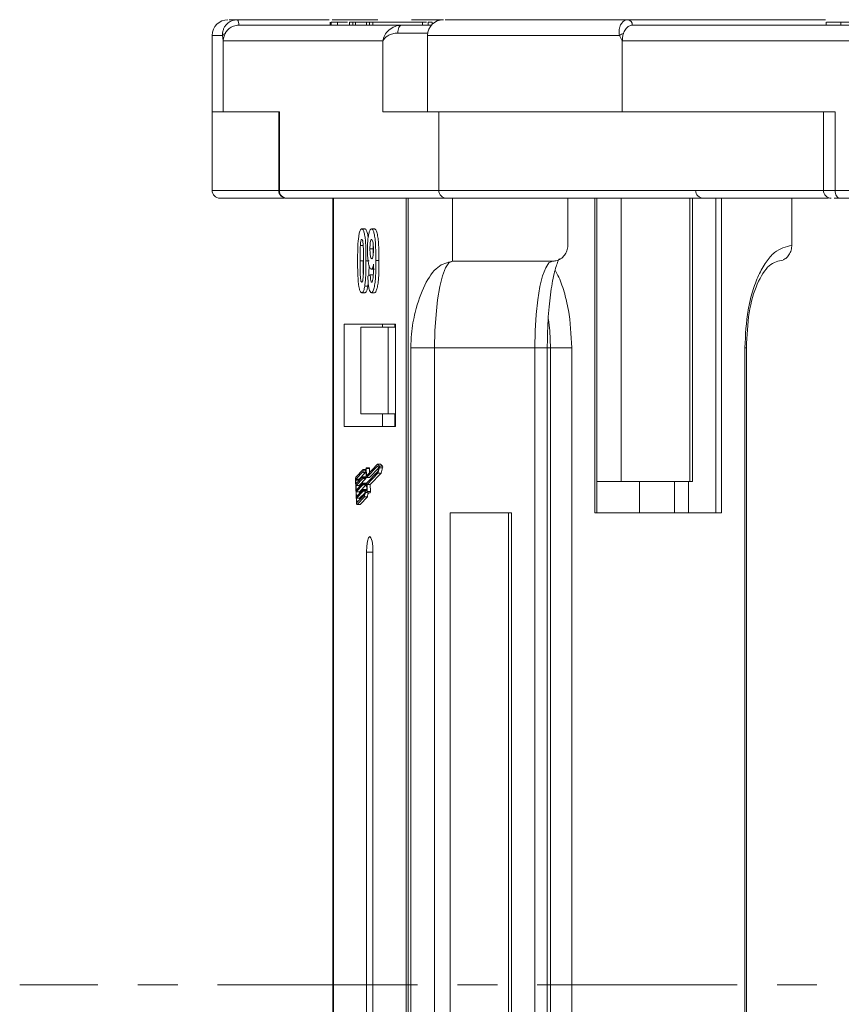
# Model space of a CAD drawing. Header units: millimetres. Extents: x 2205 to 3679, y 833 to 1866.
# Tile 6 of 86: x 2666 to 2718, y 1143 to 1206. Entities that reach past the tile are written whole.
import ezdxf

# ---------------------------------------------------------------- set-up
doc = ezdxf.new("R2010")
doc.units = ezdxf.units.MM
doc.linetypes.add('CENTERX2', pattern=[20.32, 12.7, -2.54, 2.54, -2.54])

msp = doc.modelspace()

# ---------------------------------------------------------------- linework, layer by layer
at = {"color": 7, "linetype": 'Continuous', "lineweight": 15}
for p, q in [((2679.384, 1205.533), (2679.387, 1205.533)), ((2679.387, 1205.533), (2685.215, 1205.533)), ((2685.275, 1205.383), (2685.275, 1205.183)), ((2685.337, 1205.183), (2685.337, 1205.383)), ((2685.401, 1205.533), (2688.301, 1205.533)), ((2685.744, 1205.183), (2685.744, 1205.383)), ((2686.512, 1205.383), (2686.512, 1205.183)), ((2686.512, 1205.383), (2686.709, 1205.383)), ((2686.709, 1205.383), (2686.709, 1205.183)), ((2686.709, 1205.383), (2686.879, 1205.383)), ((2686.879, 1205.383), (2686.879, 1205.183)), ((2686.879, 1205.383), (2687.574, 1205.383)), ((2687.574, 1205.383), (2687.574, 1205.183)), ((2687.574, 1205.383), (2687.784, 1205.383)), ((2687.784, 1205.383), (2687.784, 1205.183)), ((2687.784, 1205.383), (2687.981, 1205.383)), ((2687.981, 1205.183), (2687.981, 1205.383)), ((2687.981, 1205.383), (2691.148, 1205.383)), ((2690.442, 1205.533), (2692.451, 1205.533)), ((2691.148, 1205.383), (2691.148, 1205.183)), ((2691.4, 1205.383), (2691.148, 1205.383)), ((2691.506, 1205.183), (2691.506, 1205.383)), ((2691.506, 1205.383), (2691.765, 1205.383)), ((2691.765, 1205.383), (2691.765, 1205.241)), ((2704.204, 1205.533), (2716.75, 1205.533)), ((2716.813, 1205.383), (2716.813, 1205.183)), ((2717.733, 1205.183), (2717.733, 1205.383)), ((2689.823, 1205.183), (2679.457, 1205.183)), ((2691.483, 1204.683), (2689.573, 1204.683)), ((2743.812, 1205.183), (2704.474, 1205.183)), ((2704.476, 1205.183), (2704.475, 1205.183)), ((2677.77, 1204.533), (2677.77, 1199.683)), ((2678.431, 1204.533), (2677.77, 1204.533)), ((2678.478, 1204.183), (2678.431, 1204.533)), ((2678.478, 1199.683), (2678.478, 1204.183)), ((2678.478, 1204.183), (2688.615, 1204.183)), ((2688.615, 1204.183), (2688.615, 1199.683)), ((2691.471, 1204.533), (2691.471, 1199.683)), ((2703.663, 1204.533), (2691.471, 1204.533)), ((2703.844, 1204.183), (2703.663, 1204.533)), ((2703.844, 1199.683), (2703.844, 1204.183)), ((2703.844, 1204.183), (2742.314, 1204.183)), ((2677.77, 1199.683), (2677.77, 1194.683)), ((2678.478, 1199.683), (2677.77, 1199.683)), ((2682.042, 1199.683), (2678.478, 1199.683)), ((2682, 1199.683), (2682, 1194.683)), ((2682.042, 1194.683), (2682.042, 1199.683)), ((2688.615, 1199.683), (2692.179, 1199.683)), ((2703.844, 1199.683), (2692.179, 1199.683)), ((2692.179, 1199.683), (2692.179, 1194.683)), ((2717.369, 1199.683), (2703.844, 1199.683)), ((2716.63, 1199.683), (2716.63, 1194.683)), ((2717.369, 1194.683), (2717.369, 1199.683)), ((2682, 1194.683), (2677.77, 1194.683)), ((2682.042, 1194.683), (2682, 1194.683)), ((2692.179, 1194.683), (2682.042, 1194.683)), ((2716.63, 1194.683), (2692.179, 1194.683)), ((2717.369, 1194.683), (2716.63, 1194.683)), ((2755.839, 1194.683), (2717.369, 1194.683)), ((2682.532, 1194.183), (2692.669, 1194.183)), ((2685.438, 1194.183), (2685.438, 1144.183)), ((2685.481, 1144.183), (2685.481, 1194.183)), ((2690.097, 1194.183), (2690.097, 1144.183)), ((2690.227, 1144.183), (2690.227, 1194.183)), ((2692.669, 1194.183), (2693.04, 1194.183)), ((2693.04, 1190.183), (2693.04, 1194.183)), ((2700.382, 1191.183), (2700.382, 1194.183)), ((2702.105, 1194.183), (2702.105, 1174.183)), ((2702.217, 1174.183), (2702.217, 1194.183)), ((2703.774, 1176.183), (2703.774, 1194.183)), ((2708.132, 1194.183), (2708.132, 1176.183)), ((2708.299, 1176.183), (2708.299, 1194.183)), ((2709.794, 1174.183), (2709.794, 1194.183)), ((2710.156, 1174.183), (2710.156, 1194.183)), ((2714.616, 1191.183), (2714.616, 1194.183)), ((2717.684, 1194.183), (2756.154, 1194.183)), ((2687.284, 1192.234), (2687.48, 1192.234)), ((2687.903, 1192.234), (2688.099, 1192.234)), ((2687.191, 1191.175), (2687.387, 1191.175)), ((2687.803, 1190.969), (2687.999, 1190.969)), ((2688.376, 1190.236), (2688.18, 1190.236)), ((2687.174, 1190.21), (2687.369, 1190.21)), ((2687.747, 1190.202), (2687.551, 1190.202)), ((2687.887, 1189.67), (2688.083, 1189.67)), ((2699.403, 1190.183), (2693.04, 1190.183)), ((2687.667, 1189.227), (2687.824, 1189.311)), ((2687.824, 1189.311), (2688.02, 1189.311)), ((2687.47, 1188.589), (2687.666, 1188.589)), ((2687.284, 1188.183), (2687.48, 1188.183)), ((2687.891, 1188.183), (2688.087, 1188.183)), ((2689.425, 1186.183), (2686.153, 1186.183)), ((2686.153, 1186.183), (2686.153, 1179.683)), ((2687.214, 1185.983), (2687.214, 1180.483)), ((2688.952, 1185.983), (2687.214, 1185.983)), ((2688.6, 1186.183), (2688.6, 1185.983)), ((2688.952, 1180.483), (2688.952, 1185.983)), ((2688.952, 1185.983), (2689.425, 1185.983)), ((2689.382, 1185.983), (2689.382, 1186.183)), ((2689.425, 1179.683), (2689.425, 1186.183)), ((2690.395, 1184.683), (2690.395, 1144.183)), ((2691.916, 1184.683), (2690.395, 1184.683)), ((2698.278, 1184.683), (2691.916, 1184.683)), ((2691.916, 1144.183), (2691.916, 1184.683)), ((2698.278, 1184.683), (2698.278, 1144.183)), ((2698.278, 1184.683), (2699.074, 1184.683)), ((2699.074, 1144.183), (2699.074, 1184.683)), ((2699.28, 1184.683), (2699.074, 1184.683)), ((2699.28, 1184.683), (2700.627, 1184.683)), ((2699.28, 1184.683), (2699.28, 1144.183)), ((2700.627, 1144.183), (2700.627, 1184.683)), ((2711.635, 1184.683), (2711.635, 1144.183)), ((2711.746, 1184.683), (2711.635, 1184.683)), ((2711.746, 1144.183), (2711.746, 1184.683)), ((2688.952, 1180.483), (2687.214, 1180.483)), ((2688.6, 1180.483), (2688.6, 1179.683)), ((2689.425, 1180.483), (2688.952, 1180.483)), ((2689.382, 1180.483), (2689.382, 1179.683)), ((2686.153, 1179.683), (2689.425, 1179.683)), ((2688.286, 1177.16), (2687.578, 1176.429)), ((2688.286, 1177.28), (2687.597, 1176.568)), ((2688.409, 1177.162), (2688.286, 1177.28)), ((2688.482, 1177.28), (2688.286, 1177.28)), ((2688.377, 1177.073), (2688.286, 1177.16)), ((2688.605, 1177.162), (2688.409, 1177.162)), ((2688.605, 1177.162), (2688.482, 1177.28)), ((2687.372, 1176.936), (2686.906, 1176.454)), ((2687.37, 1176.813), (2686.911, 1176.339)), ((2686.912, 1176.04), (2687.337, 1176.48)), ((2687.107, 1176.339), (2687.498, 1176.743)), ((2687.534, 1176.481), (2687.339, 1176.481)), ((2687.345, 1176.457), (2687.347, 1176.4)), ((2687.54, 1176.457), (2687.345, 1176.457)), ((2687.516, 1176.936), (2687.372, 1176.936)), ((2687.444, 1176.743), (2687.559, 1176.743)), ((2687.543, 1176.4), (2687.54, 1176.457)), ((2687.571, 1176.451), (2687.552, 1176.895)), ((2687.756, 1177.053), (2687.56, 1177.053)), ((2687.59, 1176.591), (2687.572, 1177.006)), ((2687.572, 1177.006), (2687.768, 1177.006)), ((2687.619, 1176.591), (2687.59, 1176.591)), ((2687.593, 1176.084), (2688.301, 1176.815)), ((2687.616, 1175.987), (2688.311, 1176.705)), ((2687.778, 1176.755), (2687.768, 1177.006)), ((2687.774, 1176.429), (2688.367, 1177.042)), ((2687.812, 1175.987), (2688.507, 1176.705)), ((2688.301, 1176.815), (2688.377, 1177.073)), ((2688.311, 1176.705), (2688.413, 1177.056)), ((2688.507, 1176.705), (2688.311, 1176.705)), ((2688.413, 1177.056), (2688.609, 1177.056)), ((2688.507, 1176.705), (2688.609, 1177.056)), ((2686.878, 1176.246), (2686.938, 1174.867)), ((2686.902, 1176.27), (2686.912, 1176.04)), ((2687.097, 1176.27), (2686.902, 1176.27)), ((2686.911, 1176.339), (2687.107, 1176.339)), ((2687.342, 1176.365), (2686.917, 1175.925)), ((2686.917, 1175.925), (2686.929, 1175.638)), ((2687.112, 1175.925), (2686.917, 1175.925)), ((2686.929, 1175.638), (2687.355, 1176.078)), ((2687.36, 1175.963), (2686.934, 1175.523)), ((2687.099, 1176.234), (2687.097, 1176.27)), ((2687.112, 1175.925), (2687.538, 1176.365)), ((2687.116, 1175.831), (2687.112, 1175.925)), ((2687.13, 1175.523), (2687.556, 1175.963)), ((2687.538, 1176.365), (2687.342, 1176.365)), ((2687.543, 1176.4), (2687.347, 1176.4)), ((2687.552, 1176.078), (2687.356, 1176.078)), ((2687.556, 1175.963), (2687.36, 1175.963)), ((2687.362, 1176.055), (2687.364, 1175.998)), ((2687.558, 1176.055), (2687.362, 1176.055)), ((2687.56, 1175.998), (2687.364, 1175.998)), ((2687.56, 1175.998), (2687.558, 1176.055)), ((2687.577, 1176.428), (2687.773, 1176.428)), ((2687.774, 1176.429), (2687.578, 1176.429)), ((2687.608, 1175.605), (2687.589, 1176.049)), ((2687.635, 1175.543), (2687.616, 1175.987)), ((2687.812, 1175.987), (2687.616, 1175.987)), ((2687.831, 1175.543), (2687.812, 1175.987)), ((2702.217, 1176.183), (2703.774, 1176.183)), ((2708.132, 1176.183), (2703.774, 1176.183)), ((2704.941, 1174.183), (2704.941, 1176.183)), ((2707.157, 1174.183), (2707.157, 1176.183)), ((2708.046, 1176.183), (2708.046, 1174.183)), ((2708.132, 1176.183), (2708.299, 1176.183)), ((2686.934, 1175.523), (2686.946, 1175.236)), ((2687.13, 1175.523), (2686.934, 1175.523)), ((2686.946, 1175.236), (2687.372, 1175.676)), ((2687.377, 1175.561), (2686.951, 1175.121)), ((2686.975, 1174.846), (2687.434, 1175.319)), ((2686.98, 1174.731), (2687.446, 1175.212)), ((2687.134, 1175.429), (2687.13, 1175.523)), ((2687.147, 1175.121), (2687.467, 1175.451)), ((2687.176, 1174.731), (2687.642, 1175.212)), ((2687.569, 1175.676), (2687.373, 1175.676)), ((2687.512, 1175.561), (2687.377, 1175.561)), ((2687.379, 1175.653), (2687.382, 1175.596)), ((2687.379, 1175.653), (2687.575, 1175.653)), ((2687.538, 1175.596), (2687.382, 1175.596)), ((2687.642, 1175.212), (2687.446, 1175.212)), ((2687.577, 1175.615), (2687.575, 1175.653)), ((2687.607, 1175.615), (2687.579, 1175.615)), ((2687.623, 1175.472), (2687.819, 1175.472)), ((2687.831, 1175.543), (2687.635, 1175.543)), ((2686.951, 1175.121), (2686.961, 1174.891)), ((2687.147, 1175.121), (2686.951, 1175.121)), ((2686.961, 1174.891), (2687.019, 1174.891)), ((2686.973, 1174.727), (2687.169, 1174.727)), ((2687.176, 1174.731), (2686.98, 1174.731)), ((2687.151, 1175.027), (2687.147, 1175.121)), ((2692.895, 1174.183), (2692.895, 1144.183)), ((2696.81, 1174.183), (2692.895, 1174.183)), ((2696.606, 1144.183), (2696.606, 1174.183)), ((2696.81, 1144.183), (2696.81, 1174.183)), ((2702.105, 1174.183), (2710.156, 1174.183)), ((2687.584, 1171.683), (2687.584, 1144.183)), ((2687.584, 1171.683), (2687.993, 1171.683)), ((2687.993, 1144.183), (2687.993, 1171.683)), ((2685.438, 1144.183), (2685.438, 1094.183)), ((2685.481, 1094.183), (2685.481, 1144.183)), ((2687.584, 1144.183), (2687.584, 1116.683)), ((2687.993, 1116.683), (2687.993, 1144.183)), ((2690.097, 1144.183), (2690.097, 1094.183)), ((2690.227, 1094.183), (2690.227, 1144.183)), ((2690.395, 1144.183), (2690.395, 1103.683)), ((2691.916, 1103.683), (2691.916, 1144.183)), ((2692.895, 1144.183), (2692.895, 1114.183)), ((2696.606, 1114.183), (2696.606, 1144.183)), ((2696.81, 1114.183), (2696.81, 1144.183)), ((2698.278, 1144.183), (2698.278, 1103.683)), ((2699.074, 1103.683), (2699.074, 1144.183)), ((2699.28, 1144.183), (2699.28, 1103.683)), ((2700.627, 1103.683), (2700.627, 1144.183)), ((2711.635, 1144.183), (2711.635, 1103.683)), ((2711.746, 1103.683), (2711.746, 1144.183))]:
    msp.add_line(p, q, dxfattribs=at)
at = {"color": 1, "linetype": 'CENTERX2', "lineweight": 13}
msp.add_line((3503.62, 1144.183), (2665.537, 1144.183), dxfattribs=at)
at = {"color": 7, "linetype": 'Continuous', "lineweight": 15, "flags": 128}
for points in [[(2689.573, 1204.683), (2689.578, 1204.78), (2689.592, 1204.874), (2689.615, 1204.961), (2689.646, 1205.036), (2689.684, 1205.098), (2689.727, 1205.145), (2689.774, 1205.173), (2689.823, 1205.183)], [(2717.369, 1194.683), (2717.375, 1194.585), (2717.393, 1194.491), (2717.422, 1194.405), (2717.461, 1194.329), (2717.509, 1194.267), (2717.564, 1194.221), (2717.623, 1194.192), (2717.684, 1194.183)], [(2691.916, 1184.683), (2691.937, 1185.756), (2692.001, 1186.788), (2692.105, 1187.738), (2692.245, 1188.572), (2692.416, 1189.256), (2692.61, 1189.764), (2692.821, 1190.077), (2693.04, 1190.183)], [(2699.403, 1190.183), (2699.184, 1190.077), (2698.973, 1189.764), (2698.778, 1189.256), (2698.608, 1188.572), (2698.468, 1187.738), (2698.364, 1186.788), (2698.3, 1185.756), (2698.278, 1184.683)], [(2699.143, 1186.47), (2699.231, 1185.756), (2699.28, 1184.683)], [(2687.337, 1176.48), (2687.339, 1176.481), (2687.34, 1176.48), (2687.341, 1176.479), (2687.342, 1176.476), (2687.343, 1176.472), (2687.344, 1176.468), (2687.344, 1176.463), (2687.345, 1176.457)], [(2687.552, 1176.895), (2687.531, 1176.84), (2687.509, 1176.796), (2687.486, 1176.765), (2687.463, 1176.748), (2687.439, 1176.744), (2687.415, 1176.754), (2687.392, 1176.777), (2687.37, 1176.813)], [(2687.553, 1177.041), (2687.533, 1176.976), (2687.511, 1176.925), (2687.489, 1176.889), (2687.465, 1176.867), (2687.441, 1176.861), (2687.418, 1176.871), (2687.394, 1176.896), (2687.372, 1176.936)], [(2687.54, 1176.457), (2687.54, 1176.463), (2687.539, 1176.468), (2687.539, 1176.472), (2687.538, 1176.476), (2687.537, 1176.479), (2687.536, 1176.48), (2687.534, 1176.481)], [(2687.553, 1177.041), (2687.555, 1177.048), (2687.558, 1177.052), (2687.561, 1177.053), (2687.564, 1177.049), (2687.567, 1177.042), (2687.569, 1177.033), (2687.571, 1177.02), (2687.572, 1177.006)], [(2687.578, 1176.429), (2687.577, 1176.428), (2687.576, 1176.429), (2687.575, 1176.43), (2687.574, 1176.433), (2687.573, 1176.436), (2687.572, 1176.441), (2687.572, 1176.446), (2687.571, 1176.451)], [(2687.597, 1176.568), (2687.596, 1176.567), (2687.594, 1176.568), (2687.593, 1176.569), (2687.592, 1176.572), (2687.591, 1176.576), (2687.591, 1176.58), (2687.59, 1176.585), (2687.59, 1176.591)], [(2687.768, 1177.006), (2687.767, 1177.02), (2687.765, 1177.033), (2687.763, 1177.042), (2687.76, 1177.049), (2687.757, 1177.053), (2687.756, 1177.053)], [(2687.355, 1176.078), (2687.356, 1176.078), (2687.357, 1176.078), (2687.358, 1176.076), (2687.359, 1176.074), (2687.36, 1176.07), (2687.361, 1176.066), (2687.362, 1176.061), (2687.362, 1176.055)], [(2687.558, 1176.055), (2687.557, 1176.061), (2687.557, 1176.066), (2687.556, 1176.07), (2687.555, 1176.074), (2687.554, 1176.076), (2687.553, 1176.078), (2687.552, 1176.078)], [(2687.773, 1176.428), (2687.773, 1176.428), (2687.774, 1176.429)], [(2687.372, 1175.676), (2687.373, 1175.676), (2687.375, 1175.676), (2687.376, 1175.674), (2687.377, 1175.672), (2687.378, 1175.668), (2687.378, 1175.664), (2687.379, 1175.658), (2687.379, 1175.653)], [(2687.434, 1175.319), (2687.452, 1175.397), (2687.471, 1175.465), (2687.492, 1175.52), (2687.514, 1175.564), (2687.537, 1175.594), (2687.56, 1175.611), (2687.584, 1175.615), (2687.608, 1175.605)], [(2687.62, 1175.474), (2687.597, 1175.493), (2687.573, 1175.498), (2687.549, 1175.486), (2687.526, 1175.46), (2687.504, 1175.418), (2687.483, 1175.362), (2687.464, 1175.293), (2687.446, 1175.212)], [(2687.575, 1175.653), (2687.575, 1175.658), (2687.574, 1175.664), (2687.573, 1175.668), (2687.573, 1175.672), (2687.571, 1175.674), (2687.57, 1175.676), (2687.569, 1175.676)], [(2687.635, 1175.543), (2687.635, 1175.528), (2687.635, 1175.514), (2687.633, 1175.5), (2687.632, 1175.489), (2687.629, 1175.48), (2687.626, 1175.474), (2687.623, 1175.472), (2687.62, 1175.474)], [(2686.98, 1174.731), (2686.973, 1174.727), (2686.966, 1174.73), (2686.96, 1174.74), (2686.953, 1174.755), (2686.948, 1174.777), (2686.943, 1174.803), (2686.94, 1174.834), (2686.938, 1174.867)], [(2686.961, 1174.891), (2686.962, 1174.88), (2686.963, 1174.87), (2686.965, 1174.861), (2686.966, 1174.854), (2686.969, 1174.849), (2686.971, 1174.845), (2686.973, 1174.844), (2686.975, 1174.846)], [(2687.169, 1174.727), (2687.169, 1174.727), (2687.176, 1174.731)], [(2687.993, 1171.683), (2687.978, 1172.065), (2687.934, 1172.39), (2687.867, 1172.607), (2687.789, 1172.683), (2687.711, 1172.607), (2687.644, 1172.39), (2687.6, 1172.065), (2687.584, 1171.683)]]:
    msp.add_lwpolyline(points, dxfattribs=at)
at = {"color": 7, "linetype": 'Continuous', "lineweight": 15}
for centre, radius, start, end in [((2678.77, 1204.533), 1, 90, 180), ((2678.974, 1205.265), 0.49, 350.30794, 33.11983), ((2678.977, 1205.267), 0.489, 350.12368, 32.99115), ((2692.471, 1204.533), 1, 90, 180), ((2704.157, 1205.217), 0.319, 353.85758, 81.90171), ((2704.159, 1205.218), 0.318, 353.72407, 81.90217), ((2678.66, 1204.402), 0.263, 104.10922, 150.22549), ((2704.246, 1203.658), 1.051, 108.09336, 123.69112), ((2678.27, 1194.683), 0.5, 180, 270), ((2682.5, 1194.683), 0.5, 180, 270), ((2682.537, 1194.678), 0.495, 179.39469, 269.38162), ((2692.674, 1194.678), 0.495, 179.39469, 269.38162), ((2709, 1194.683), 0.5, 180, 270), ((2717.13, 1194.683), 0.5, 180, 270), ((2688.244, 1177.102), 0.175, 344.87557, 20.07226), ((2688.44, 1177.102), 0.175, 344.87557, 20.07226), ((2687.291, 1176.297), 0.416, 157.74345, 187.08697), ((2687.039, 1176.287), 0.139, 157.74345, 187.08697), ((2687.235, 1176.287), 0.139, 157.74345, 187.08697), ((2687.278, 1176.391), 0.0693, 337.74345, 7.08697), ((2687.296, 1175.989), 0.0693, 337.74345, 7.08697), ((2687.474, 1176.391), 0.0693, 337.74345, 7.08697), ((2687.491, 1175.989), 0.0693, 337.74345, 7.08697), ((2687.657, 1176.058), 0.0693, 157.74345, 187.08697), ((2687.313, 1175.587), 0.0693, 337.74345, 7.08697), ((2688.233, 1175.155), 0.594, 147.7575, 174.50236), ((2687.743, 1175.521), 0.0905, 327.20504, 13.96635)]:
    msp.add_arc(centre, radius, start, end, dxfattribs=at)
for points, knots in [([(2678.431, 1204.533), (2678.43, 1204.589), (2678.429, 1204.712), (2678.476, 1204.898), (2678.563, 1205.08), (2678.703, 1205.263), (2678.895, 1205.409), (2679.134, 1205.512), (2679.296, 1205.525), (2679.384, 1205.533)], [0, 0, 0, 0, 0.111798, 0.24433, 0.368648, 0.500401, 0.687223, 0.827968, 1, 1, 1, 1]), ([(2679.387, 1205.533), (2679.147, 1205.533), (2678.844, 1205.533), (2678.846, 1205.533), (2678.847, 1205.533)], [0, 0, 0, 0, 0.792422, 1, 1, 1, 1]), ([(2685.744, 1205.383), (2685.707, 1205.383), (2685.633, 1205.383), (2685.548, 1205.383), (2685.478, 1205.383), (2685.422, 1205.383), (2685.374, 1205.383), (2685.349, 1205.383), (2685.337, 1205.383)], [0, 0, 0, 0, 0.185429, 0.37219, 0.527708, 0.683877, 0.841678, 1, 1, 1, 1]), ([(2686.376, 1205.383), (2686.36, 1205.383), (2686.134, 1205.383), (2685.92, 1205.383), (2685.763, 1205.383), (2685.744, 1205.383)], [0, 0, 0, 0, 0.063101, 0.888046, 1, 1, 1, 1]), ([(2704.204, 1205.533), (2703.223, 1205.533), (2701.231, 1205.533), (2698.649, 1205.533), (2696.581, 1205.533), (2695.022, 1205.533), (2693.882, 1205.533), (2693.08, 1205.533), (2692.515, 1205.533), (2692.6, 1205.533), (2692.641, 1205.533)], [0, 0, 0, 0, 0.138158, 0.28054, 0.426853, 0.541183, 0.655495, 0.772221, 0.888929, 1, 1, 1, 1]), ([(2703.663, 1204.533), (2703.651, 1204.589), (2703.627, 1204.712), (2703.638, 1204.898), (2703.681, 1205.08), (2703.765, 1205.263), (2703.887, 1205.409), (2704.04, 1205.512), (2704.145, 1205.525), (2704.202, 1205.533)], [0, 0, 0, 0, 0.111798, 0.24433, 0.368648, 0.500401, 0.687223, 0.827968, 1, 1, 1, 1]), ([(2717.733, 1205.383), (2717.632, 1205.383), (2717.326, 1205.383), (2716.96, 1205.383), (2716.779, 1205.383), (2716.821, 1205.383), (2716.825, 1205.383)], [0, 0, 0, 0, 0.192682, 0.583369, 0.961801, 1, 1, 1, 1]), ([(2718.675, 1205.383), (2718.611, 1205.383), (2718.483, 1205.383), (2718.31, 1205.383), (2718.151, 1205.383), (2718.007, 1205.383), (2717.867, 1205.383), (2717.778, 1205.383), (2717.733, 1205.383)], [0, 0, 0, 0, 0.185429, 0.37219, 0.527708, 0.683877, 0.841678, 1, 1, 1, 1]), ([(2679.457, 1205.183), (2679.347, 1205.172), (2679.127, 1205.15), (2678.834, 1204.977), (2678.67, 1204.792), (2678.606, 1204.676), (2678.595, 1204.657)], [0, 0, 0, 0, 0.313357, 0.626713, 0.94007, 1, 1, 1, 1]), ([(2688.615, 1204.183), (2688.65, 1204.305), (2688.718, 1204.55), (2688.989, 1204.88), (2689.365, 1205.13), (2689.676, 1205.166), (2689.823, 1205.183)], [0, 0, 0, 0, 0.251131, 0.501805, 0.765641, 1, 1, 1, 1]), ([(2689.573, 1204.683), (2689.462, 1204.673), (2689.216, 1204.651), (2688.833, 1204.48), (2688.701, 1204.299), (2688.615, 1204.183)], [0, 0, 0, 0, 0.2270634, 0.5015869, 1, 1, 1, 1]), ([(2691.724, 1205.183), (2691.679, 1205.183), (2691.551, 1205.183), (2691.26, 1205.183), (2691.005, 1205.183), (2690.88, 1205.183)], [0, 0, 0, 0, 0.216039, 0.615055, 1, 1, 1, 1]), ([(2704.474, 1205.183), (2704.403, 1205.172), (2704.262, 1205.15), (2704.073, 1204.977), (2703.967, 1204.792), (2703.926, 1204.676), (2703.919, 1204.657)], [0, 0, 0, 0, 0.313357, 0.626713, 0.94007, 1, 1, 1, 1]), ([(2678.272, 1194.183), (2678.271, 1194.183), (2678.215, 1194.183), (2678.416, 1194.183), (2678.899, 1194.183), (2679.784, 1194.183), (2680.908, 1194.183), (2681.897, 1194.183), (2682.357, 1194.183)], [0, 0, 0, 0, 0.003008, 0.204359, 0.409961, 0.615596, 0.821199, 1, 1, 1, 1]), ([(2692.669, 1194.183), (2692.989, 1194.183), (2693.641, 1194.183), (2695.251, 1194.183), (2697.189, 1194.183), (2699.35, 1194.183), (2701.603, 1194.183), (2704.116, 1194.183), (2706.87, 1194.183), (2709.814, 1194.183), (2712.904, 1194.183), (2715.301, 1194.183), (2716.674, 1194.183), (2716.96, 1194.183)], [0, 0, 0, 0, 0.108929, 0.221235, 0.336705, 0.426964, 0.517238, 0.609417, 0.701612, 0.793791, 0.885986, 0.976245, 1, 1, 1, 1]), ([(2717.31, 1194.183), (2717.327, 1194.183), (2717.401, 1194.183), (2717.561, 1194.183), (2717.684, 1194.183)], [0, 0, 0, 0, 0.232864, 1, 1, 1, 1]), ([(2687.097, 1191.828), (2687.106, 1191.878), (2687.125, 1191.98), (2687.159, 1192.095), (2687.198, 1192.178), (2687.233, 1192.217), (2687.261, 1192.232), (2687.276, 1192.233), (2687.284, 1192.234)], [0, 0, 0, 0, 0.193776, 0.3936, 0.587864, 0.788908, 0.894169, 1, 1, 1, 1]), ([(2687.284, 1192.234), (2687.311, 1192.224), (2687.367, 1192.203), (2687.439, 1192.005), (2687.495, 1191.712), (2687.546, 1191.111), (2687.549, 1190.588), (2687.551, 1190.202)], [0, 0, 0, 0, 0.147566, 0.296688, 0.431278, 0.580404, 1, 1, 1, 1]), ([(2687.686, 1191.673), (2687.682, 1191.715), (2687.665, 1191.88), (2687.611, 1192.085), (2687.542, 1192.219), (2687.497, 1192.23), (2687.48, 1192.234)], [0, 0, 0, 0, 0.115417, 0.456119, 0.788826, 1, 1, 1, 1]), ([(2687.646, 1190.93), (2687.647, 1191.064), (2687.65, 1191.334), (2687.685, 1191.714), (2687.742, 1192.01), (2687.818, 1192.204), (2687.874, 1192.224), (2687.903, 1192.234)], [0, 0, 0, 0, 0.197927, 0.397728, 0.597413, 0.790584, 1, 1, 1, 1]), ([(2687.903, 1192.234), (2687.931, 1192.223), (2687.986, 1192.202), (2688.06, 1192), (2688.119, 1191.695), (2688.168, 1191.16), (2688.18, 1190.651), (2688.18, 1190.296), (2688.18, 1190.236)], [0, 0, 0, 0, 0.148288, 0.297745, 0.443713, 0.607791, 0.934708, 1, 1, 1, 1]), ([(2688.376, 1190.236), (2688.376, 1190.37), (2688.374, 1190.771), (2688.355, 1191.325), (2688.296, 1191.819), (2688.226, 1192.104), (2688.155, 1192.224), (2688.112, 1192.232), (2688.099, 1192.234)], [0, 0, 0, 0, 0.14727, 0.444077, 0.606206, 0.76876, 0.926459, 1, 1, 1, 1]), ([(2687.016, 1190.21), (2687.017, 1190.344), (2687.018, 1190.647), (2687.033, 1191.176), (2687.061, 1191.598), (2687.094, 1191.805), (2687.097, 1191.828)], [0, 0, 0, 0, 0.236731, 0.537555, 0.949668, 1, 1, 1, 1]), ([(2687.191, 1191.175), (2687.196, 1191.244), (2687.204, 1191.356), (2687.226, 1191.482), (2687.251, 1191.548), (2687.272, 1191.565), (2687.283, 1191.567), (2687.284, 1191.567)], [0, 0, 0, 0, 0.334804, 0.542561, 0.750382, 0.970721, 1, 1, 1, 1]), ([(2687.284, 1191.567), (2687.295, 1191.562), (2687.316, 1191.552), (2687.343, 1191.475), (2687.366, 1191.328), (2687.386, 1191.053), (2687.393, 1190.661), (2687.394, 1190.361), (2687.394, 1190.21)], [0, 0, 0, 0, 0.104614, 0.188814, 0.273512, 0.444127, 0.719481, 1, 1, 1, 1]), ([(2687.803, 1190.969), (2687.804, 1191.055), (2687.805, 1191.194), (2687.82, 1191.373), (2687.843, 1191.48), (2687.872, 1191.554), (2687.894, 1191.563), (2687.906, 1191.567)], [0, 0, 0, 0, 0.29132, 0.465539, 0.641632, 0.798664, 1, 1, 1, 1]), ([(2687.906, 1191.567), (2687.92, 1191.56), (2687.948, 1191.546), (2687.983, 1191.429), (2688.01, 1191.271), (2688.022, 1191.088), (2688.023, 1190.968), (2688.023, 1190.912)], [0, 0, 0, 0, 0.207955, 0.420406, 0.62732, 0.827707, 1, 1, 1, 1]), ([(2687.174, 1190.21), (2687.174, 1190.277), (2687.174, 1190.41), (2687.175, 1190.591), (2687.177, 1190.752), (2687.18, 1190.893), (2687.184, 1191.035), (2687.189, 1191.128), (2687.191, 1191.175)], [0, 0, 0, 0, 0.2059417, 0.4119594, 0.558149, 0.7045024, 0.8518015, 1, 1, 1, 1]), ([(2687.887, 1189.67), (2687.86, 1189.682), (2687.804, 1189.707), (2687.732, 1189.923), (2687.678, 1190.229), (2687.649, 1190.583), (2687.647, 1190.825), (2687.646, 1190.93)], [0, 0, 0, 0, 0.2101886, 0.4217733, 0.6236035, 0.8370344, 1, 1, 1, 1]), ([(2687.914, 1190.337), (2687.9, 1190.342), (2687.874, 1190.353), (2687.841, 1190.447), (2687.818, 1190.578), (2687.805, 1190.759), (2687.804, 1190.891), (2687.803, 1190.969)], [0, 0, 0, 0, 0.213937, 0.398075, 0.583091, 0.751666, 1, 1, 1, 1]), ([(2688.023, 1190.912), (2688.022, 1190.832), (2688.021, 1190.699), (2688.003, 1190.531), (2687.978, 1190.421), (2687.948, 1190.347), (2687.925, 1190.34), (2687.914, 1190.337)], [0, 0, 0, 0, 0.2673945, 0.4472142, 0.6271221, 0.8130653, 1, 1, 1, 1]), ([(2687.999, 1190.969), (2687.999, 1191.057), (2687.998, 1191.158), (2688.007, 1191.247), (2688.008, 1191.258)], [0, 0, 0, 0, 0.87692, 1, 1, 1, 1]), ([(2688.012, 1190.633), (2688.009, 1190.667), (2687.999, 1190.773), (2687.999, 1190.89), (2687.999, 1190.969)], [0, 0, 0, 0, 0.3208036, 1, 1, 1, 1]), ([(2700.382, 1191.183), (2700.371, 1191.07), (2700.349, 1190.845), (2700.181, 1190.546), (2699.932, 1190.32), (2699.657, 1190.2), (2699.475, 1190.188), (2699.403, 1190.183)], [0, 0, 0, 0, 0.214694, 0.429388, 0.644082, 0.858775, 1, 1, 1, 1]), ([(2714.616, 1191.183), (2714.241, 1191.096), (2713.664, 1190.962), (2712.97, 1190.152), (2712.492, 1189.313), (2712.107, 1188.272), (2711.736, 1186.758), (2711.674, 1185.5), (2711.635, 1184.683)], [0, 0, 0, 0, 0.239457, 0.368361, 0.5, 0.631639, 0.760543, 1, 1, 1, 1]), ([(2714.061, 1190.264), (2714.138, 1190.305), (2714.306, 1190.394), (2714.493, 1190.644), (2714.601, 1190.923), (2714.612, 1191.109), (2714.616, 1191.183)], [0, 0, 0, 0, 0.241782, 0.527063, 0.812344, 1, 1, 1, 1]), ([(2688.18, 1190.236), (2688.18, 1190.103), (2688.178, 1189.702), (2688.16, 1189.146), (2688.103, 1188.637), (2688.032, 1188.335), (2687.956, 1188.197), (2687.908, 1188.187), (2687.891, 1188.183)], [0, 0, 0, 0, 0.142337, 0.429127, 0.589943, 0.751205, 0.909895, 1, 1, 1, 1]), ([(2688.087, 1188.183), (2688.114, 1188.193), (2688.17, 1188.212), (2688.245, 1188.4), (2688.307, 1188.699), (2688.36, 1189.218), (2688.375, 1189.756), (2688.376, 1190.139), (2688.376, 1190.236)], [0, 0, 0, 0, 0.14324, 0.28761, 0.430449, 0.591135, 0.89544, 1, 1, 1, 1]), ([(2699.074, 1184.683), (2699.08, 1185.162), (2699.089, 1185.829), (2699.143, 1186.757), (2699.204, 1187.484), (2699.297, 1188.255), (2699.41, 1188.941), (2699.537, 1189.515), (2699.663, 1189.945), (2699.781, 1190.237), (2699.825, 1190.309), (2699.846, 1190.343)], [0, 0, 0, 0, 0.180982, 0.251413, 0.365614, 0.478586, 0.59359, 0.705818, 0.812533, 0.911168, 1, 1, 1, 1]), ([(2711.736, 1184.683), (2711.768, 1185.447), (2711.83, 1186.963), (2712.384, 1188.815), (2713.163, 1190.063), (2713.767, 1190.194), (2714.067, 1190.259)], [0, 0, 0, 0, 0.255966, 0.507525, 0.755303, 1, 1, 1, 1]), ([(2687.097, 1188.594), (2687.089, 1188.648), (2687.072, 1188.758), (2687.05, 1188.995), (2687.032, 1189.302), (2687.022, 1189.639), (2687.017, 1189.943), (2687.017, 1190.121), (2687.016, 1190.21)], [0, 0, 0, 0, 0.118441, 0.239346, 0.459593, 0.684925, 0.84224, 1, 1, 1, 1]), ([(2687.284, 1188.849), (2687.27, 1188.858), (2687.247, 1188.871), (2687.221, 1188.959), (2687.2, 1189.112), (2687.181, 1189.386), (2687.175, 1189.776), (2687.174, 1190.065), (2687.174, 1190.21)], [0, 0, 0, 0, 0.12537, 0.20229, 0.279179, 0.464758, 0.730582, 1, 1, 1, 1]), ([(2687.382, 1189.349), (2687.378, 1189.49), (2687.37, 1189.776), (2687.37, 1190.064), (2687.369, 1190.21)], [0, 0, 0, 0, 0.494954, 1, 1, 1, 1]), ([(2687.394, 1190.21), (2687.394, 1190.143), (2687.394, 1190.01), (2687.392, 1189.829), (2687.39, 1189.667), (2687.388, 1189.525), (2687.384, 1189.382), (2687.379, 1189.289), (2687.376, 1189.242)], [0, 0, 0, 0, 0.20527, 0.410616, 0.55715, 0.703844, 0.851471, 1, 1, 1, 1]), ([(2687.551, 1190.202), (2687.551, 1190.068), (2687.55, 1189.765), (2687.535, 1189.247), (2687.507, 1188.827), (2687.475, 1188.619), (2687.47, 1188.589)], [0, 0, 0, 0, 0.237281, 0.538591, 0.932677, 1, 1, 1, 1]), ([(2687.728, 1189.259), (2687.728, 1189.264), (2687.736, 1189.384), (2687.741, 1189.603), (2687.744, 1189.816), (2687.745, 1189.91)], [0, 0, 0, 0, 0.023771, 0.570495, 1, 1, 1, 1]), ([(2688.035, 1190.005), (2688.026, 1189.956), (2688.006, 1189.857), (2687.976, 1189.768), (2687.951, 1189.717), (2687.93, 1189.689), (2687.909, 1189.674), (2687.895, 1189.671), (2687.887, 1189.67)], [0, 0, 0, 0, 0.2434912, 0.4962659, 0.6182099, 0.7417038, 0.8701584, 1, 1, 1, 1]), ([(2687.911, 1188.849), (2687.922, 1188.855), (2687.944, 1188.866), (2687.975, 1188.965), (2688.004, 1189.135), (2688.027, 1189.496), (2688.032, 1189.798), (2688.035, 1190.005)], [0, 0, 0, 0, 0.112015, 0.224355, 0.367768, 0.565827, 1, 1, 1, 1]), ([(2693.04, 1190.183), (2692.726, 1190.106), (2692.096, 1189.954), (2691.258, 1188.764), (2690.707, 1187.213), (2690.433, 1185.769), (2690.406, 1184.977), (2690.395, 1184.683)], [0, 0, 0, 0, 0.2490962, 0.4982428, 0.745205, 0.90541, 1, 1, 1, 1]), ([(2700.627, 1184.683), (2700.588, 1185.502), (2700.527, 1186.762), (2700.151, 1188.264), (2699.858, 1189.121), (2699.632, 1189.5), (2699.57, 1189.605)], [0, 0, 0, 0, 0.43468, 0.668676, 0.907637, 1, 1, 1, 1]), ([(2687.376, 1189.242), (2687.372, 1189.173), (2687.364, 1189.061), (2687.342, 1188.936), (2687.317, 1188.87), (2687.297, 1188.852), (2687.286, 1188.85), (2687.284, 1188.849)], [0, 0, 0, 0, 0.333678, 0.540413, 0.747264, 0.961209, 1, 1, 1, 1]), ([(2687.891, 1188.183), (2687.863, 1188.194), (2687.813, 1188.214), (2687.749, 1188.396), (2687.699, 1188.676), (2687.676, 1188.973), (2687.669, 1189.173), (2687.667, 1189.227)], [0, 0, 0, 0, 0.242788, 0.438865, 0.634801, 0.900936, 1, 1, 1, 1]), ([(2687.824, 1189.311), (2687.827, 1189.231), (2687.831, 1189.108), (2687.849, 1188.964), (2687.871, 1188.886), (2687.893, 1188.853), (2687.906, 1188.851), (2687.911, 1188.849)], [0, 0, 0, 0, 0.344714, 0.529059, 0.714209, 0.892196, 1, 1, 1, 1]), ([(2687.284, 1188.183), (2687.27, 1188.185), (2687.243, 1188.19), (2687.202, 1188.233), (2687.163, 1188.311), (2687.134, 1188.41), (2687.112, 1188.508), (2687.102, 1188.565), (2687.097, 1188.594)], [0, 0, 0, 0, 0.192635, 0.388697, 0.582015, 0.783044, 0.890959, 1, 1, 1, 1]), ([(2687.47, 1188.589), (2687.461, 1188.539), (2687.443, 1188.437), (2687.408, 1188.321), (2687.37, 1188.238), (2687.335, 1188.2), (2687.306, 1188.185), (2687.291, 1188.184), (2687.284, 1188.183)], [0, 0, 0, 0, 0.193769, 0.393564, 0.587886, 0.789131, 0.894283, 1, 1, 1, 1]), ([(2687.48, 1188.183), (2687.493, 1188.185), (2687.521, 1188.19), (2687.561, 1188.233), (2687.6, 1188.311), (2687.63, 1188.408), (2687.651, 1188.505), (2687.661, 1188.561), (2687.666, 1188.589)], [0, 0, 0, 0, 0.193594, 0.390501, 0.584817, 0.78683, 0.892868, 1, 1, 1, 1]), ([(2687.666, 1188.589), (2687.674, 1188.642), (2687.685, 1188.712), (2687.693, 1188.791), (2687.694, 1188.81)], [0, 0, 0, 0, 0.767193, 1, 1, 1, 1])]:
    msp.add_open_spline(points, degree=3, knots=knots, dxfattribs=at)
for points in [[(2678.595, 1204.657), (2678.561, 1204.582), (2678.493, 1204.431), (2678.483, 1204.266), (2678.478, 1204.183)], [(2689.823, 1205.183), (2689.991, 1205.183), (2690.328, 1205.183), (2690.696, 1205.183), (2690.88, 1205.183)], [(2703.919, 1204.657), (2703.897, 1204.582), (2703.854, 1204.431), (2703.847, 1204.266), (2703.844, 1204.183)]]:
    msp.add_open_spline(points, degree=3, dxfattribs=at)

doc.saveas('drawing.dxf')
